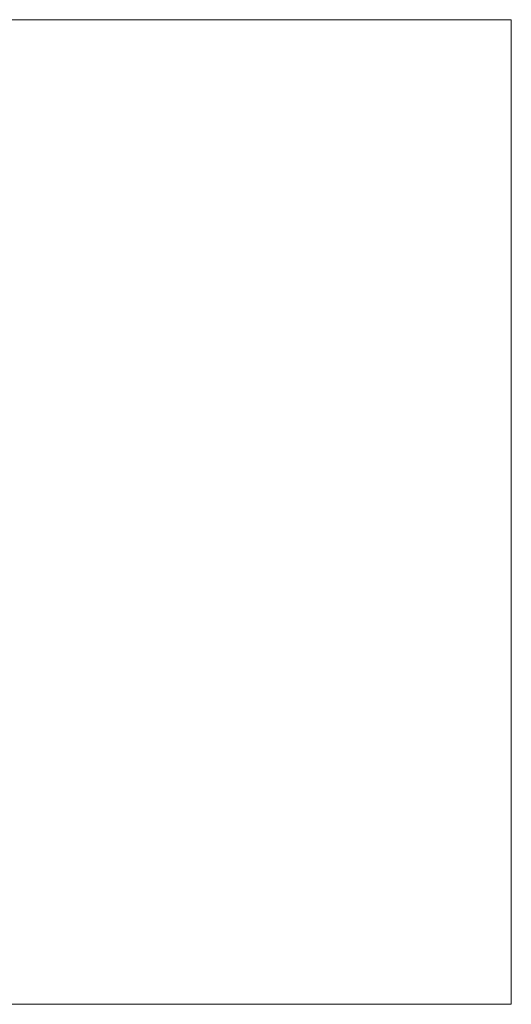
# Model space of a CAD drawing. Header units: millimetres. Extents: x -900 to 900, y -180 to 180.
# Tile 148 of 148: x 720 to 900, y -180 to 180. Entities that reach past the tile are written whole.
import ezdxf

# ---------------------------------------------------------------- set-up
doc = ezdxf.new("R2010")
doc.units = ezdxf.units.MM
doc.header["$LTSCALE"] = 25.4
doc.layers.add('Tafelblad', color=7, linetype='Continuous', lineweight=9)

msp = doc.modelspace()

# ---------------------------------------------------------------- linework, layer by layer
at = {"layer": 'Tafelblad', "color": 7, "linetype": 'Continuous', "lineweight": 9}
for points in [[(-900, 180, 460), (900, 180, 460), (900, -180, 460), (-900, -180, 460)], [(-900, 180, 420), (900, 180, 420), (900, -180, 420), (-900, -180, 420)], [(-900, 180, 420), (-900, 180, 460), (900, 180, 460), (900, 180, 420)], [(900, 180, 420), (900, 180, 460), (900, -180, 460), (900, -180, 420)], [(900, -180, 420), (900, -180, 460), (-900, -180, 460), (-900, -180, 420)]]:
    msp.add_3dface(points, dxfattribs=at)

doc.saveas('drawing.dxf')
